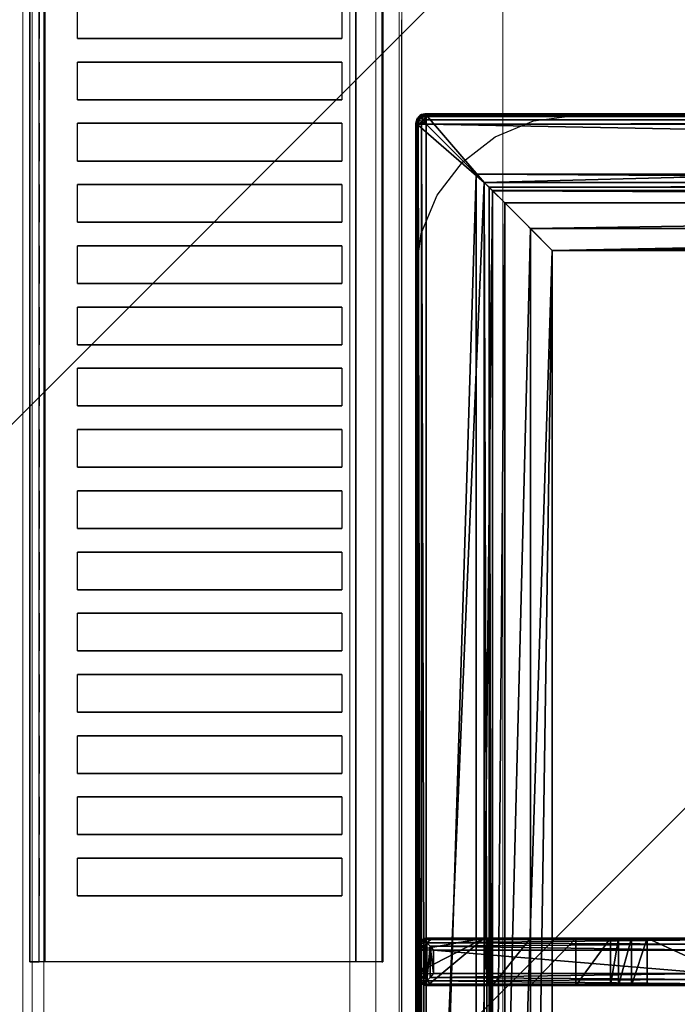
# Model space of a CAD drawing. Header units: millimetres. Extents: x 103872 to 294171, y 5570 to 32737.
# Tile 75 of 117: x 134599 to 134739, y 11445 to 11654. Entities that reach past the tile are written whole.
import ezdxf

# ---------------------------------------------------------------- set-up
doc = ezdxf.new("R2010")
doc.units = ezdxf.units.MM
doc.header["$LTSCALE"] = 2.5
doc.linetypes.add('CONTINUA', pattern=[0])
doc.layers.add('CKD Equipments', color=252, linetype='Continuous', lineweight=0)
doc.layers.add('Dimension', color=40, linetype='Continuous', lineweight=0)
for name, color, linetype in [('IQ_200_3D', 1, 'Continuous'), ('IQ_204_2D', 7, 'CONTINUA'), ('IQ_204_3D', 7, 'Continuous')]:
    doc.layers.add(name, color=color, linetype=linetype)

# ---------------------------------------------------------------- blocks, each defined once
blk = doc.blocks.new('ELECTROLUX-MC7-TOPFYERBRURNERS4')
at = {"layer": 'IQ_200_3D', "color": 8}
for points, invisible_edges in [([(400, -80.5, 900), (345.89, -83.5, 900), (54.11, -83.5, 900), (0, -80.5, 900)], 5), ([(345.89, -83.5, 900), (354.63, -84.65, 900), (400, -80.5, 900)], 10), ([(354.63, -84.65, 900), (362.78, -88.02, 900), (400, -80.5, 900)], 10), ([(362.78, -88.02, 900), (369.77, -93.39, 900), (400, -80.5, 900)], 10), ([(369.77, -93.39, 900), (375.14, -100.38, 900), (400, -80.5, 900)], 10), ([(375.14, -100.38, 900), (378.51, -108.53, 900), (400, -80.5, 900)], 10), ([(378.51, -108.53, 900), (379.66, -117.26, 900), (400, -80.5, 900)], 10), ([(400, -655, 900), (379.66, -619.74, 900), (379.66, -117.26, 900), (400, -80.5, 900)], 13)]:
    blk.add_3dface(points, dxfattribs=dict(at, invisible_edges=invisible_edges))
at = {"layer": 'IQ_204_2D', "color": 8}
for p, q in [((378, -83.5), (22, -83.5)), ((197.5, -83.5), (202.5, -83.5)), ((197.5, -83.5), (202.5, -83.5)), ((197.5, -85.5), (202.5, -85.5)), ((197.5, -85.5), (197.5, -146.31)), ((202.5, -146.31), (202.5, -85.5)), ((380, -651.5), (380, -85.5)), ((195, -146.26), (195, -85.97)), ((205, -85.97), (205, -146.26))]:
    blk.add_line(p, q, dxfattribs=at)
blk.add_lwpolyline([(48.98, -112.48), (351.02, -112.48), (351.02, -624.52), (48.98, -624.52)], close=True, dxfattribs=at)
blk.add_arc((378, -85.5), 2, 0, 90, dxfattribs=at)
for centre, major_axis, start_param, end_param in [((197.5, -85.97), (-2.5, 0), -0.895145, 0), ((202.5, -85.97), (2.5, 0), 0, 0.895145)]:
    blk.add_ellipse(centre, major_axis=major_axis, ratio=0.948965, start_param=start_param, end_param=end_param, dxfattribs=at)
for points, knots in [([(197.5, -83.5), (197.36, -83.51), (197.21, -83.53), (196.91, -83.59), (196.75, -83.64), (196.37, -83.81), (196.14, -83.95), (195.94, -84.12)], [0, 0, 0, 0, 0.576945, 0.576945, 1.153889, 1.153889, 2.068716, 2.068716, 2.068716, 2.068716]), ([(204.06, -84.12), (203.86, -83.95), (203.63, -83.81), (203.25, -83.64), (203.09, -83.59), (202.79, -83.53), (202.64, -83.51), (202.5, -83.5)], [11.861002, 11.861002, 11.861002, 11.861002, 12.775829, 12.775829, 13.352773, 13.352773, 13.929718, 13.929718, 13.929718, 13.929718]), ([(195.94, -84.12), (196.14, -84.29), (196.37, -84.49), (196.75, -84.83), (196.91, -84.97), (197.21, -85.24), (197.36, -85.37), (197.5, -85.5)], [11.858599, 11.858599, 11.858599, 11.858599, 12.773425, 12.773425, 13.35037, 13.35037, 13.927314, 13.927314, 13.927314, 13.927314]), ([(202.5, -85.5), (202.64, -85.37), (202.79, -85.24), (203.09, -84.97), (203.25, -84.83), (203.63, -84.49), (203.86, -84.29), (204.06, -84.12)], [0, 0, 0, 0, 0.576945, 0.576945, 1.153889, 1.153889, 2.068716, 2.068716, 2.068716, 2.068716])]:
    blk.add_open_spline(points, degree=3, knots=knots, dxfattribs=at)
at = {"layer": 'IQ_204_3D', "color": 8}
mesh = blk.add_polyface(dxfattribs=at)
corners = [(379.78, -85.71, 904.1), (380, -85.5, 900), (379.52, -84.72, 904.14), (379.73, -84.5, 900), (378, -83.5, 900), (378.78, -83.98, 904.14), (379, -83.77, 900), (377.79, -83.72, 904.1), (379.48, -85.71, 905.06), (379.29, -84.85, 905), (378.65, -85.21, 905.73), (378.76, -85.71, 905.75), (378.65, -84.21, 905), (377.79, -84.02, 905.06), (378.29, -84.85, 905.73), (377.79, -84.74, 905.75), (377.79, -85.71, 906), (22.21, -85.71, 906), (22.21, -84.74, 905.75), (22.21, -84.02, 905.06), (22.21, -83.72, 904.1), (22, -83.5, 900), (365.45, -638.95, 900), (22, -653.5, 900), (34.55, -638.95, 900), (365.45, -98.05, 900), (380, -651.5, 900), (34.55, -98.05, 900), (20, -85.5, 900), (21, -83.77, 900), (379.73, -652.5, 900), (379, -653.23, 900), (378, -653.5, 900), (20, -651.5, 900), (20.27, -652.5, 900), (21, -653.23, 900), (20.27, -84.5, 900), (21.22, -83.98, 904.14), (20.48, -84.72, 904.14), (20.22, -85.71, 904.1), (21.35, -84.21, 905), (21.71, -84.85, 905.73), (20.71, -84.85, 905), (20.52, -85.71, 905.06), (21.35, -85.21, 905.73), (21.24, -85.71, 905.75), (22.21, -651.29, 906), (21.24, -651.29, 905.75), (20.52, -651.29, 905.06), (20.22, -651.29, 904.1), (20.48, -652.28, 904.14), (21.22, -653.02, 904.14), (22.21, -653.28, 904.1), (20.71, -652.15, 905), (21.35, -651.79, 905.73), (21.35, -652.79, 905), (22.21, -652.98, 905.06), (21.71, -652.15, 905.73), (22.21, -652.26, 905.75), (35.55, -637.95, 899.73), (35.55, -99.05, 899.73), (36.28, -99.78, 899), (36.28, -637.22, 899), (38.88, -634.62, 902.5), (38.88, -102.38, 902.5), (36.31, -637.19, 905.06), (36.31, -99.81, 905.06), (32.81, -96.31, 906), (32.81, -640.69, 906), (48.98, -624.52, 885), (48.98, -112.48, 885), (44.36, -107.86, 885), (44.36, -629.14, 885), (377.79, -653.28, 904.1), (377.79, -652.98, 905.06), (377.79, -651.29, 906), (377.79, -652.26, 905.75), (363.72, -637.22, 899), (364.45, -637.95, 899.73), (364.45, -99.05, 899.73), (363.72, -99.78, 899), (367.19, -640.69, 906), (367.19, -96.31, 906), (378.78, -653.02, 904.14), (379.52, -652.28, 904.14), (379.78, -651.29, 904.1), (378.65, -652.79, 905), (378.29, -652.15, 905.73), (379.29, -652.15, 905), (379.48, -651.29, 905.06), (378.65, -651.79, 905.73), (378.76, -651.29, 905.75), (361.12, -634.62, 902.5), (351.02, -624.52, 885), (363.69, -637.19, 905.06), (355.64, -629.14, 885), (355.64, -107.86, 885), (351.02, -112.48, 885), (361.12, -102.38, 902.5), (363.69, -99.81, 905.06)]
mesh.append_faces([[corners[k] for k in face] for face in [(16, 10, 14), (17, 41, 44), (46, 54, 57), (75, 87, 90)]], dxfattribs={"color": 8})
mesh.append_faces([[corners[k] for k in face] for face in [(4, 5, 6), (8, 10, 11), (16, 11, 10), (15, 16, 14), (7, 19, 13), (13, 18, 15), (28, 38, 36), (19, 41, 18), (17, 18, 41), (45, 17, 44), (39, 48, 43), (43, 47, 45), (23, 51, 35), (48, 54, 47), (46, 47, 54), (58, 46, 57), (52, 74, 56), (76, 56, 74), (26, 84, 30), (74, 87, 76), (85, 88, 84), (88, 87, 86), (75, 76, 87), (91, 75, 90), (85, 8, 89), (11, 89, 8)]], dxfattribs={"vtx0": -1, "color": 8})
mesh.append_faces([[corners[k] for k in face] for face in [(16, 15, 17), (22, 23, 24), (25, 26, 22), (27, 21, 25), (21, 28, 29), (6, 1, 4), (4, 25, 21), (24, 28, 27), (35, 33, 23), (26, 25, 1), (23, 22, 32), (17, 45, 46), (75, 81, 46), (81, 16, 82), (46, 67, 17), (17, 82, 16), (93, 72, 69), (72, 93, 95), (70, 71, 97), (97, 95, 93)]], dxfattribs={"vtx0": -1, "vtx1": -1, "color": 8})
mesh.append_faces([[corners[k] for k in face] for face in [(21, 27, 28), (4, 1, 25), (26, 32, 22), (24, 23, 33)]], dxfattribs={"vtx0": -1, "vtx1": -1, "vtx2": -1, "color": 8})
mesh.append_faces([[corners[k] for k in face] for face in [(17, 15, 18), (24, 33, 28), (46, 45, 47), (75, 58, 76), (16, 91, 11)]], dxfattribs={"vtx0": -1, "vtx2": -1, "color": 8})
mesh.append_faces([[corners[k] for k in face] for face in [(0, 1, 2), (5, 2, 6), (8, 0, 9), (5, 12, 2), (5, 7, 12), (12, 13, 14), (12, 14, 9), (2, 9, 0), (10, 9, 14), (19, 18, 13), (4, 21, 7), (30, 31, 26), (34, 33, 35), (20, 21, 37), (38, 37, 36), (19, 20, 40), (38, 42, 37), (38, 39, 42), (42, 43, 44), (42, 44, 40), (37, 40, 20), (41, 40, 44), (48, 47, 43), (28, 33, 39), (49, 33, 50), (51, 50, 35), (48, 49, 53), (51, 55, 50), (51, 52, 55), (55, 56, 57), (55, 57, 53), (50, 53, 49), (54, 53, 57), (24, 27, 59), (61, 62, 60), (63, 64, 65), (67, 68, 66), (69, 70, 63), (61, 71, 62), (73, 74, 52), (58, 56, 76), (32, 73, 23), (62, 77, 59), (22, 24, 78), (27, 25, 60), (80, 61, 79), (73, 32, 83), (84, 83, 30), (74, 73, 86), (88, 89, 90), (88, 86, 84), (83, 84, 86), (92, 93, 63), (68, 81, 65), (92, 63, 94), (72, 95, 62), (95, 96, 77), (98, 97, 92), (81, 82, 94), (98, 92, 99), (77, 80, 78), (25, 22, 79), (0, 8, 85), (91, 89, 11), (80, 96, 61), (70, 97, 64), (64, 98, 66), (82, 67, 99), (1, 0, 26)]], dxfattribs={"vtx1": -1, "color": 8})
mesh.append_faces([[corners[k] for k in face] for face in [(31, 32, 26), (75, 46, 58), (75, 16, 81), (81, 68, 46), (68, 67, 46), (67, 82, 17), (70, 69, 71), (72, 71, 69), (71, 96, 97), (96, 95, 97), (16, 75, 91)]], dxfattribs={"vtx1": -1, "vtx2": -1, "color": 8})
mesh.append_faces([[corners[k] for k in face] for face in [(1, 3, 2), (4, 7, 5), (2, 3, 6), (8, 9, 10), (7, 13, 12), (12, 9, 2), (13, 15, 14), (7, 20, 19), (21, 20, 7), (6, 3, 1), (28, 36, 29), (21, 29, 37), (28, 39, 38), (37, 29, 36), (19, 40, 41), (39, 43, 42), (42, 40, 37), (43, 45, 44), (39, 49, 48), (33, 49, 39), (33, 34, 50), (23, 52, 51), (50, 34, 35), (48, 53, 54), (52, 56, 55), (55, 53, 50), (56, 58, 57), (27, 60, 59), (62, 59, 60), (64, 66, 65), (68, 65, 66), (70, 64, 63), (71, 72, 62), (73, 52, 23), (77, 78, 59), (24, 59, 78), (25, 79, 60), (61, 60, 79), (32, 31, 83), (26, 85, 84), (83, 31, 30), (74, 86, 87), (73, 83, 86), (85, 89, 88), (88, 90, 87), (89, 91, 90), (93, 69, 63), (81, 94, 65), (63, 65, 94), (95, 77, 62), (96, 80, 77), (97, 93, 92), (82, 99, 94), (92, 94, 99), (80, 79, 78), (22, 78, 79), (96, 71, 61), (97, 98, 64), (98, 99, 66), (67, 66, 99), (0, 85, 26)]], dxfattribs={"vtx2": -1, "color": 8})
mesh = blk.add_polyface(dxfattribs=at)
corners = [(195, -124.88, 908.5), (195, -117.48, 885), (205, -124.88, 908.5), (205, -117.48, 885), (195, -132.65, 915.27), (205, -132.65, 915.27), (195, -154.61, 919.15), (205, -154.61, 919.15), (195, -129.29, 914.02), (205, -129.29, 914.02), (205, -126.58, 911.67), (195, -126.58, 911.67), (205, -99.78, 899), (205, -107.86, 885), (205, -99.33, 899.53), (205, -98.73, 899.88), (205, -98.05, 900), (205, -86, 900), (205, -146.26, 932.5), (205, -87.71, 932.5), (205, -202.14, 930.01), (205, -171.65, 922), (205, -202.56, 922), (205, -165.46, 921.68), (205, -160.6, 920.73), (197.5, -85.23, 933.1), (197.5, -83.5, 900), (196.7, -85.4, 933.81), (195.33, -84.75, 900), (195.94, -85.86, 934.45), (196.25, -83.84, 900), (195.25, -86.68, 933.58), (195, -87.71, 932.5), (195, -86, 900), (202.5, -83.5, 900), (202.5, -85.23, 933.1), (195, -98.05, 900), (203.75, -83.84, 900), (204.67, -84.75, 900), (195, -107.86, 885), (195, -99.78, 899), (195, -146.26, 932.5), (195, -160.6, 920.73), (195, -165.46, 921.68), (195, -202.56, 922), (195, -202.14, 930.01), (195, -171.65, 922), (195, -98.73, 899.88), (195, -99.33, 899.53), (197.5, -204.61, 930.59), (196.72, -204.45, 931.28), (197.5, -205.06, 922), (196.25, -204.73, 922), (195.26, -203.19, 931.06), (195.33, -203.81, 922), (195.97, -204.03, 931.91), (195.33, -146.29, 933.75), (196.79, -203.33, 932.35), (196.25, -146.31, 934.67), (197.5, -146.31, 935), (197.18, -202.99, 932.45), (197.35, -202.84, 932.47), (197.43, -202.77, 932.48), (197.47, -202.73, 932.48), (197.5, -202.71, 932.48), (202.5, -205.06, 922), (204.67, -203.81, 922), (203.75, -204.73, 922), (196.7, -86.52, 934.87), (197.5, -87.23, 935), (203.28, -204.45, 931.28), (202.5, -204.61, 930.59), (204.03, -204.03, 931.91), (203.21, -203.33, 932.35), (202.65, -202.84, 932.47), (202.82, -202.99, 932.45), (202.53, -202.73, 932.48), (202.57, -202.77, 932.48), (202.5, -202.71, 932.48), (202.5, -146.31, 935), (202.5, -87.23, 935), (204.06, -85.86, 934.45), (203.3, -86.52, 934.87), (203.3, -85.4, 933.81), (204.75, -86.68, 933.58), (204.67, -146.29, 933.75), (203.75, -146.31, 934.67), (204.74, -203.19, 931.06)]
mesh.append_faces([[corners[k] for k in face] for face in [(25, 26, 27), (28, 29, 30), (29, 28, 31), (29, 27, 30), (27, 26, 30), (49, 50, 51), (51, 50, 52), (53, 54, 55), (54, 52, 55), (55, 52, 50), (57, 58, 55), (55, 56, 53), (31, 56, 29), (29, 58, 68), (69, 68, 59), (35, 83, 34), (34, 83, 37), (84, 38, 81), (38, 37, 81), (81, 37, 83), (82, 86, 81), (80, 79, 82), (81, 85, 84), (71, 65, 70), (66, 72, 67), (72, 66, 87), (72, 70, 67), (70, 65, 67), (87, 85, 72), (72, 86, 73)]], dxfattribs={"color": 8})
mesh.append_faces([[corners[k] for k in face] for face in [(5, 8, 9), (0, 10, 11), (11, 9, 8), (33, 31, 28), (33, 16, 36), (58, 56, 55), (56, 58, 29), (79, 86, 82), (86, 85, 81), (22, 87, 66), (85, 86, 72), (21, 43, 23)]], dxfattribs={"vtx0": -1, "color": 8})
mesh.append_faces([[corners[k] for k in face] for face in [(3, 12, 2), (2, 16, 10), (18, 5, 19), (20, 21, 18), (37, 17, 34), (34, 16, 26), (11, 36, 0), (8, 32, 11), (32, 4, 41), (0, 40, 1), (52, 44, 51), (51, 21, 65), (22, 65, 21), (74, 61, 75), (6, 7, 42)]], dxfattribs={"vtx0": -1, "vtx1": -1, "color": 8})
mesh.append_faces([[corners[k] for k in face] for face in [(33, 26, 16), (61, 62, 59), (62, 63, 59), (63, 64, 59), (46, 21, 51), (61, 74, 62), (76, 63, 77), (78, 64, 76), (64, 63, 76), (63, 62, 77), (77, 62, 74), (59, 64, 79), (64, 78, 79), (78, 76, 79), (76, 77, 79), (77, 74, 79)]], dxfattribs={"vtx0": -1, "vtx1": -1, "vtx2": -1, "color": 8})
mesh.append_faces([[corners[k] for k in face] for face in [(10, 17, 19), (41, 43, 46), (41, 53, 56), (41, 56, 31), (59, 79, 80), (18, 84, 85), (18, 85, 87), (79, 73, 86)]], dxfattribs={"vtx0": -1, "vtx2": -1, "color": 8})
mesh.append_faces([[corners[k] for k in face] for face in [(0, 1, 2), (4, 5, 6), (4, 8, 5), (10, 9, 11), (32, 31, 33), (26, 25, 34), (28, 30, 33), (39, 1, 40), (44, 45, 46), (53, 45, 54), (45, 53, 41), (60, 61, 59), (66, 67, 22), (32, 41, 31), (50, 70, 55), (50, 49, 70), (55, 72, 57), (60, 57, 75), (69, 59, 80), (25, 27, 35), (29, 81, 27), (81, 29, 82), (80, 82, 69), (83, 35, 27), (19, 17, 84), (19, 84, 18), (20, 87, 22), (20, 18, 87), (75, 73, 79), (49, 51, 71), (42, 24, 43), (13, 3, 39), (12, 13, 40), (36, 16, 47), (12, 40, 14), (48, 47, 14)]], dxfattribs={"vtx1": -1, "color": 8})
mesh.append_faces([[corners[k] for k in face] for face in [(5, 7, 6), (12, 14, 2), (14, 15, 2), (15, 16, 2), (16, 17, 10), (21, 23, 18), (23, 24, 18), (24, 7, 18), (7, 5, 18), (5, 9, 19), (9, 10, 19), (30, 26, 33), (17, 16, 34), (8, 4, 32), (4, 6, 41), (6, 42, 41), (42, 43, 41), (45, 41, 46), (32, 33, 11), (33, 36, 11), (36, 47, 0), (47, 48, 0), (48, 40, 0), (58, 57, 59), (44, 46, 51), (67, 65, 22), (46, 43, 21)]], dxfattribs={"vtx1": -1, "vtx2": -1, "color": 8})
mesh.append_faces([[corners[k] for k in face] for face in [(1, 3, 2), (0, 2, 10), (3, 13, 12), (20, 22, 21), (25, 35, 34), (37, 38, 17), (45, 44, 54), (57, 60, 59), (52, 54, 44), (59, 68, 58), (49, 71, 70), (70, 72, 55), (72, 73, 57), (61, 60, 75), (57, 73, 75), (29, 68, 82), (81, 83, 27), (82, 68, 69), (17, 38, 84), (74, 75, 79), (51, 65, 71), (7, 24, 42), (24, 23, 43), (3, 1, 39), (13, 39, 40), (16, 15, 47), (40, 48, 14), (47, 15, 14)]], dxfattribs={"vtx2": -1, "color": 8})
blk = doc.blocks.new('ELECTROLUX-MC-CAMINO400')
at = {"layer": 'IQ_200_3D', "color": 8}
for points in [[(0, -0.21, 917.01), (0, -0.21, 956), (400, -0.21, 956), (400, -0.21, 917.01)], [(0, -69.44, 915), (0, -3.39, 915), (400, -3.39, 915), (400, -69.44, 915)]]:
    blk.add_3dface(points, dxfattribs=at)
for points, invisible_edges in [([(0, -0.21, 956), (0, -0.36, 956.76), (400, -0.36, 956.76), (400, -0.21, 956)], 2), ([(0, -0.25, 916.62), (0, -0.21, 917.01), (400, -0.21, 917.01), (400, -0.25, 916.62)], 8), ([(0, -0.37, 916.23), (0, -0.25, 916.62), (400, -0.25, 916.62), (400, -0.37, 916.23)], 10), ([(0, -0.36, 956.76), (0, -0.78, 957.41), (400, -0.78, 957.41), (400, -0.36, 956.76)], 10), ([(0, -0.56, 915.88), (0, -0.37, 916.23), (400, -0.37, 916.23), (400, -0.56, 915.88)], 10), ([(0, -0.82, 915.58), (0, -0.56, 915.88), (400, -0.56, 915.88), (400, -0.82, 915.58)], 10), ([(0, -0.78, 957.41), (0, -1.43, 957.84), (400, -1.43, 957.84), (400, -0.78, 957.41)], 10), ([(0, -1.41, 915.27), (0, -0.82, 915.58), (400, -0.82, 915.58), (400, -1.41, 915.27)], 10), ([(0, -2.05, 915.07), (0, -1.41, 915.27), (400, -1.41, 915.27), (400, -2.05, 915.07)], 10), ([(0, -1.43, 957.84), (0, -2.19, 958), (400, -2.19, 958), (400, -1.43, 957.84)], 8), ([(0, -2.72, 914.98), (0, -2.05, 915.07), (400, -2.05, 915.07), (400, -2.72, 914.98)], 10), ([(0, -10.37, 957.76), (0, -2.19, 958), (14, -2.19, 958), (14, -10.37, 957.76)], 12), ([(0, -3.39, 915), (0, -2.72, 914.98), (400, -2.72, 914.98), (400, -3.39, 915)], 2), ([(14, -10.37, 957.76), (22, -10.37, 957.76), (22, -2.19, 958), (14, -2.19, 958)], 10), ([(22, -2.19, 958), (27, -2.19, 958), (27, -10.37, 957.76), (22, -10.37, 957.76)], 14), ([(27, -10.37, 957.76), (35, -10.37, 957.76), (35, -2.19, 958), (27, -2.19, 958)], 10), ([(35, -2.19, 958), (40, -2.19, 958), (40, -10.37, 957.76), (35, -10.37, 957.76)], 14), ([(40, -10.37, 957.76), (48, -10.37, 957.76), (48, -2.19, 958), (40, -2.19, 958)], 10), ([(48, -2.19, 958), (53, -2.19, 958), (53, -10.37, 957.76), (48, -10.37, 957.76)], 14), ([(53, -10.37, 957.76), (61, -10.37, 957.76), (61, -2.19, 958), (53, -2.19, 958)], 10), ([(61, -2.19, 958), (66, -2.19, 958), (66, -10.37, 957.76), (61, -10.37, 957.76)], 14), ([(66, -10.37, 957.76), (74, -10.37, 957.76), (74, -2.19, 958), (66, -2.19, 958)], 10), ([(74, -2.19, 958), (79, -2.19, 958), (79, -10.37, 957.76), (74, -10.37, 957.76)], 14), ([(79, -10.37, 957.76), (87, -10.37, 957.76), (87, -2.19, 958), (79, -2.19, 958)], 10), ([(87, -2.19, 958), (92, -2.19, 958), (92, -10.37, 957.76), (87, -10.37, 957.76)], 14), ([(92, -10.37, 957.76), (100, -10.37, 957.76), (100, -2.19, 958), (92, -2.19, 958)], 10), ([(100, -2.19, 958), (105, -2.19, 958), (105, -10.37, 957.76), (100, -10.37, 957.76)], 14), ([(105, -10.37, 957.76), (113, -10.37, 957.76), (113, -2.19, 958), (105, -2.19, 958)], 10), ([(113, -2.19, 958), (118, -2.19, 958), (118, -10.37, 957.76), (113, -10.37, 957.76)], 14), ([(118, -10.37, 957.76), (126, -10.37, 957.76), (126, -2.19, 958), (118, -2.19, 958)], 10), ([(126, -2.19, 958), (131, -2.19, 958), (131, -10.37, 957.76), (126, -10.37, 957.76)], 14), ([(131, -10.37, 957.76), (139, -10.37, 957.76), (139, -2.19, 958), (131, -2.19, 958)], 10), ([(139, -2.19, 958), (144, -2.19, 958), (144, -10.37, 957.76), (139, -10.37, 957.76)], 14), ([(144, -10.37, 957.76), (152, -10.37, 957.76), (152, -2.19, 958), (144, -2.19, 958)], 10), ([(152, -2.19, 958), (157, -2.19, 958), (157, -10.37, 957.76), (152, -10.37, 957.76)], 14), ([(157, -10.37, 957.76), (165, -10.37, 957.76), (165, -2.19, 958), (157, -2.19, 958)], 10), ([(165, -2.19, 958), (170, -2.19, 958), (170, -10.37, 957.76), (165, -10.37, 957.76)], 14), ([(170, -10.37, 957.76), (178, -10.37, 957.76), (178, -2.19, 958), (170, -2.19, 958)], 10), ([(178, -2.19, 958), (183, -2.19, 958), (183, -10.37, 957.76), (178, -10.37, 957.76)], 14), ([(183, -10.37, 957.76), (191, -10.37, 957.76), (191, -2.19, 958), (183, -2.19, 958)], 10), ([(191, -2.19, 958), (196, -2.19, 958), (196, -10.37, 957.76), (191, -10.37, 957.76)], 14), ([(196, -10.37, 957.76), (204, -10.37, 957.76), (204, -2.19, 958), (196, -2.19, 958)], 10), ([(0, -17.47, 956.91), (0, -10.37, 957.76), (14, -10.37, 957.76), (14, -17.47, 956.91)], 10), ([(22, -17.47, 956.91), (22, -10.37, 957.76), (27, -10.37, 957.76), (27, -17.47, 956.91)], 10), ([(35, -17.47, 956.91), (35, -10.37, 957.76), (40, -10.37, 957.76), (40, -17.47, 956.91)], 10), ([(48, -17.47, 956.91), (48, -10.37, 957.76), (53, -10.37, 957.76), (53, -17.47, 956.91)], 10), ([(61, -17.47, 956.91), (61, -10.37, 957.76), (66, -10.37, 957.76), (66, -17.47, 956.91)], 10), ([(74, -17.47, 956.91), (74, -10.37, 957.76), (79, -10.37, 957.76), (79, -17.47, 956.91)], 10), ([(87, -17.47, 956.91), (87, -10.37, 957.76), (92, -10.37, 957.76), (92, -17.47, 956.91)], 10), ([(100, -17.47, 956.91), (100, -10.37, 957.76), (105, -10.37, 957.76), (105, -17.47, 956.91)], 10), ([(113, -17.47, 956.91), (113, -10.37, 957.76), (118, -10.37, 957.76), (118, -17.47, 956.91)], 10), ([(126, -17.47, 956.91), (126, -10.37, 957.76), (131, -10.37, 957.76), (131, -17.47, 956.91)], 10), ([(139, -17.47, 956.91), (139, -10.37, 957.76), (144, -10.37, 957.76), (144, -17.47, 956.91)], 10), ([(152, -17.47, 956.91), (152, -10.37, 957.76), (157, -10.37, 957.76), (157, -17.47, 956.91)], 10), ([(165, -17.47, 956.91), (165, -10.37, 957.76), (170, -10.37, 957.76), (170, -17.47, 956.91)], 10), ([(178, -17.47, 956.91), (178, -10.37, 957.76), (183, -10.37, 957.76), (183, -17.47, 956.91)], 10), ([(191, -17.47, 956.91), (191, -10.37, 957.76), (196, -10.37, 957.76), (196, -17.47, 956.91)], 10), ([(0, -24.48, 955.45), (0, -17.47, 956.91), (14, -17.47, 956.91), (14, -24.48, 955.45)], 10), ([(22, -24.48, 955.45), (22, -17.47, 956.91), (27, -17.47, 956.91), (27, -24.48, 955.45)], 10), ([(35, -24.48, 955.45), (35, -17.47, 956.91), (40, -17.47, 956.91), (40, -24.48, 955.45)], 10), ([(48, -24.48, 955.45), (48, -17.47, 956.91), (53, -17.47, 956.91), (53, -24.48, 955.45)], 10), ([(61, -24.48, 955.45), (61, -17.47, 956.91), (66, -17.47, 956.91), (66, -24.48, 955.45)], 10), ([(74, -24.48, 955.45), (74, -17.47, 956.91), (79, -17.47, 956.91), (79, -24.48, 955.45)], 10), ([(87, -24.48, 955.45), (87, -17.47, 956.91), (92, -17.47, 956.91), (92, -24.48, 955.45)], 10), ([(100, -24.48, 955.45), (100, -17.47, 956.91), (105, -17.47, 956.91), (105, -24.48, 955.45)], 10), ([(113, -24.48, 955.45), (113, -17.47, 956.91), (118, -17.47, 956.91), (118, -24.48, 955.45)], 10), ([(126, -24.48, 955.45), (126, -17.47, 956.91), (131, -17.47, 956.91), (131, -24.48, 955.45)], 10), ([(139, -24.48, 955.45), (139, -17.47, 956.91), (144, -17.47, 956.91), (144, -24.48, 955.45)], 10), ([(152, -24.48, 955.45), (152, -17.47, 956.91), (157, -17.47, 956.91), (157, -24.48, 955.45)], 10), ([(165, -24.48, 955.45), (165, -17.47, 956.91), (170, -17.47, 956.91), (170, -24.48, 955.45)], 10), ([(178, -24.48, 955.45), (178, -17.47, 956.91), (183, -17.47, 956.91), (183, -24.48, 955.45)], 10), ([(191, -24.48, 955.45), (191, -17.47, 956.91), (196, -17.47, 956.91), (196, -24.48, 955.45)], 10), ([(0, -31.33, 953.39), (0, -24.48, 955.45), (14, -24.48, 955.45), (14, -31.33, 953.39)], 10), ([(22, -31.33, 953.39), (22, -24.48, 955.45), (27, -24.48, 955.45), (27, -31.33, 953.39)], 10), ([(35, -31.33, 953.39), (35, -24.48, 955.45), (40, -24.48, 955.45), (40, -31.33, 953.39)], 10), ([(48, -31.33, 953.39), (48, -24.48, 955.45), (53, -24.48, 955.45), (53, -31.33, 953.39)], 10), ([(61, -31.33, 953.39), (61, -24.48, 955.45), (66, -24.48, 955.45), (66, -31.33, 953.39)], 10), ([(74, -31.33, 953.39), (74, -24.48, 955.45), (79, -24.48, 955.45), (79, -31.33, 953.39)], 10), ([(87, -31.33, 953.39), (87, -24.48, 955.45), (92, -24.48, 955.45), (92, -31.33, 953.39)], 10), ([(100, -31.33, 953.39), (100, -24.48, 955.45), (105, -24.48, 955.45), (105, -31.33, 953.39)], 10), ([(113, -31.33, 953.39), (113, -24.48, 955.45), (118, -24.48, 955.45), (118, -31.33, 953.39)], 10), ([(126, -31.33, 953.39), (126, -24.48, 955.45), (131, -24.48, 955.45), (131, -31.33, 953.39)], 10), ([(139, -31.33, 953.39), (139, -24.48, 955.45), (144, -24.48, 955.45), (144, -31.33, 953.39)], 10), ([(152, -31.33, 953.39), (152, -24.48, 955.45), (157, -24.48, 955.45), (157, -31.33, 953.39)], 10), ([(165, -31.33, 953.39), (165, -24.48, 955.45), (170, -24.48, 955.45), (170, -31.33, 953.39)], 10), ([(178, -31.33, 953.39), (178, -24.48, 955.45), (183, -24.48, 955.45), (183, -31.33, 953.39)], 10), ([(191, -31.33, 953.39), (191, -24.48, 955.45), (196, -24.48, 955.45), (196, -31.33, 953.39)], 10), ([(0, -37.98, 950.75), (0, -31.33, 953.39), (14, -31.33, 953.39), (14, -37.98, 950.75)], 10), ([(22, -37.98, 950.75), (22, -31.33, 953.39), (27, -31.33, 953.39), (27, -37.98, 950.75)], 10), ([(35, -37.98, 950.75), (35, -31.33, 953.39), (40, -31.33, 953.39), (40, -37.98, 950.75)], 10), ([(48, -37.98, 950.75), (48, -31.33, 953.39), (53, -31.33, 953.39), (53, -37.98, 950.75)], 10), ([(61, -37.98, 950.75), (61, -31.33, 953.39), (66, -31.33, 953.39), (66, -37.98, 950.75)], 10), ([(74, -37.98, 950.75), (74, -31.33, 953.39), (79, -31.33, 953.39), (79, -37.98, 950.75)], 10), ([(87, -37.98, 950.75), (87, -31.33, 953.39), (92, -31.33, 953.39), (92, -37.98, 950.75)], 10), ([(100, -37.98, 950.75), (100, -31.33, 953.39), (105, -31.33, 953.39), (105, -37.98, 950.75)], 10), ([(113, -37.98, 950.75), (113, -31.33, 953.39), (118, -31.33, 953.39), (118, -37.98, 950.75)], 10), ([(126, -37.98, 950.75), (126, -31.33, 953.39), (131, -31.33, 953.39), (131, -37.98, 950.75)], 10), ([(139, -37.98, 950.75), (139, -31.33, 953.39), (144, -31.33, 953.39), (144, -37.98, 950.75)], 10), ([(152, -37.98, 950.75), (152, -31.33, 953.39), (157, -31.33, 953.39), (157, -37.98, 950.75)], 10), ([(165, -37.98, 950.75), (165, -31.33, 953.39), (170, -31.33, 953.39), (170, -37.98, 950.75)], 10), ([(178, -37.98, 950.75), (178, -31.33, 953.39), (183, -31.33, 953.39), (183, -37.98, 950.75)], 10), ([(191, -37.98, 950.75), (191, -31.33, 953.39), (196, -31.33, 953.39), (196, -37.98, 950.75)], 10), ([(0, -44.37, 947.54), (0, -37.98, 950.75), (14, -37.98, 950.75), (14, -44.37, 947.54)], 10), ([(22, -44.37, 947.54), (22, -37.98, 950.75), (27, -37.98, 950.75), (27, -44.37, 947.54)], 10), ([(35, -44.37, 947.54), (35, -37.98, 950.75), (40, -37.98, 950.75), (40, -44.37, 947.54)], 10), ([(48, -44.37, 947.54), (48, -37.98, 950.75), (53, -37.98, 950.75), (53, -44.37, 947.54)], 10), ([(61, -44.37, 947.54), (61, -37.98, 950.75), (66, -37.98, 950.75), (66, -44.37, 947.54)], 10), ([(74, -44.37, 947.54), (74, -37.98, 950.75), (79, -37.98, 950.75), (79, -44.37, 947.54)], 10), ([(87, -44.37, 947.54), (87, -37.98, 950.75), (92, -37.98, 950.75), (92, -44.37, 947.54)], 10), ([(100, -44.37, 947.54), (100, -37.98, 950.75), (105, -37.98, 950.75), (105, -44.37, 947.54)], 10), ([(113, -44.37, 947.54), (113, -37.98, 950.75), (118, -37.98, 950.75), (118, -44.37, 947.54)], 10), ([(126, -44.37, 947.54), (126, -37.98, 950.75), (131, -37.98, 950.75), (131, -44.37, 947.54)], 10), ([(139, -44.37, 947.54), (139, -37.98, 950.75), (144, -37.98, 950.75), (144, -44.37, 947.54)], 10), ([(152, -44.37, 947.54), (152, -37.98, 950.75), (157, -37.98, 950.75), (157, -44.37, 947.54)], 10), ([(165, -44.37, 947.54), (165, -37.98, 950.75), (170, -37.98, 950.75), (170, -44.37, 947.54)], 10), ([(178, -44.37, 947.54), (178, -37.98, 950.75), (183, -37.98, 950.75), (183, -44.37, 947.54)], 10), ([(191, -44.37, 947.54), (191, -37.98, 950.75), (196, -37.98, 950.75), (196, -44.37, 947.54)], 10), ([(0, -50.47, 943.8), (0, -44.37, 947.54), (14, -44.37, 947.54), (14, -50.47, 943.8)], 10), ([(22, -50.47, 943.8), (22, -44.37, 947.54), (27, -44.37, 947.54), (27, -50.47, 943.8)], 10), ([(35, -50.47, 943.8), (35, -44.37, 947.54), (40, -44.37, 947.54), (40, -50.47, 943.8)], 10), ([(48, -50.47, 943.8), (48, -44.37, 947.54), (53, -44.37, 947.54), (53, -50.47, 943.8)], 10), ([(61, -50.47, 943.8), (61, -44.37, 947.54), (66, -44.37, 947.54), (66, -50.47, 943.8)], 10), ([(74, -50.47, 943.8), (74, -44.37, 947.54), (79, -44.37, 947.54), (79, -50.47, 943.8)], 10), ([(87, -50.47, 943.8), (87, -44.37, 947.54), (92, -44.37, 947.54), (92, -50.47, 943.8)], 10), ([(100, -50.47, 943.8), (100, -44.37, 947.54), (105, -44.37, 947.54), (105, -50.47, 943.8)], 10), ([(113, -50.47, 943.8), (113, -44.37, 947.54), (118, -44.37, 947.54), (118, -50.47, 943.8)], 10), ([(126, -50.47, 943.8), (126, -44.37, 947.54), (131, -44.37, 947.54), (131, -50.47, 943.8)], 10), ([(139, -50.47, 943.8), (139, -44.37, 947.54), (144, -44.37, 947.54), (144, -50.47, 943.8)], 10), ([(152, -50.47, 943.8), (152, -44.37, 947.54), (157, -44.37, 947.54), (157, -50.47, 943.8)], 10), ([(165, -50.47, 943.8), (165, -44.37, 947.54), (170, -44.37, 947.54), (170, -50.47, 943.8)], 10), ([(178, -50.47, 943.8), (178, -44.37, 947.54), (183, -44.37, 947.54), (183, -50.47, 943.8)], 10), ([(191, -50.47, 943.8), (191, -44.37, 947.54), (196, -44.37, 947.54), (196, -50.47, 943.8)], 10), ([(0, -56.22, 939.54), (0, -50.47, 943.8), (14, -50.47, 943.8), (14, -56.22, 939.54)], 10), ([(22, -56.22, 939.54), (22, -50.47, 943.8), (27, -50.47, 943.8), (27, -56.22, 939.54)], 10), ([(35, -56.22, 939.54), (35, -50.47, 943.8), (40, -50.47, 943.8), (40, -56.22, 939.54)], 10), ([(48, -56.22, 939.54), (48, -50.47, 943.8), (53, -50.47, 943.8), (53, -56.22, 939.54)], 10), ([(61, -56.22, 939.54), (61, -50.47, 943.8), (66, -50.47, 943.8), (66, -56.22, 939.54)], 10), ([(74, -56.22, 939.54), (74, -50.47, 943.8), (79, -50.47, 943.8), (79, -56.22, 939.54)], 10), ([(87, -56.22, 939.54), (87, -50.47, 943.8), (92, -50.47, 943.8), (92, -56.22, 939.54)], 10), ([(100, -56.22, 939.54), (100, -50.47, 943.8), (105, -50.47, 943.8), (105, -56.22, 939.54)], 10), ([(113, -56.22, 939.54), (113, -50.47, 943.8), (118, -50.47, 943.8), (118, -56.22, 939.54)], 10), ([(126, -56.22, 939.54), (126, -50.47, 943.8), (131, -50.47, 943.8), (131, -56.22, 939.54)], 10), ([(139, -56.22, 939.54), (139, -50.47, 943.8), (144, -50.47, 943.8), (144, -56.22, 939.54)], 10), ([(152, -56.22, 939.54), (152, -50.47, 943.8), (157, -50.47, 943.8), (157, -56.22, 939.54)], 10), ([(165, -56.22, 939.54), (165, -50.47, 943.8), (170, -50.47, 943.8), (170, -56.22, 939.54)], 10), ([(178, -56.22, 939.54), (178, -50.47, 943.8), (183, -50.47, 943.8), (183, -56.22, 939.54)], 10), ([(191, -56.22, 939.54), (191, -50.47, 943.8), (196, -50.47, 943.8), (196, -56.22, 939.54)], 10), ([(0, -61.59, 934.81), (0, -56.22, 939.54), (14, -56.22, 939.54), (14, -61.59, 934.81)], 10), ([(22, -61.59, 934.81), (22, -56.22, 939.54), (27, -56.22, 939.54), (27, -61.59, 934.81)], 10), ([(35, -61.59, 934.81), (35, -56.22, 939.54), (40, -56.22, 939.54), (40, -61.59, 934.81)], 10), ([(48, -61.59, 934.81), (48, -56.22, 939.54), (53, -56.22, 939.54), (53, -61.59, 934.81)], 10), ([(61, -61.59, 934.81), (61, -56.22, 939.54), (66, -56.22, 939.54), (66, -61.59, 934.81)], 10), ([(74, -61.59, 934.81), (74, -56.22, 939.54), (79, -56.22, 939.54), (79, -61.59, 934.81)], 10), ([(87, -61.59, 934.81), (87, -56.22, 939.54), (92, -56.22, 939.54), (92, -61.59, 934.81)], 10), ([(100, -61.59, 934.81), (100, -56.22, 939.54), (105, -56.22, 939.54), (105, -61.59, 934.81)], 10), ([(113, -61.59, 934.81), (113, -56.22, 939.54), (118, -56.22, 939.54), (118, -61.59, 934.81)], 10), ([(126, -61.59, 934.81), (126, -56.22, 939.54), (131, -56.22, 939.54), (131, -61.59, 934.81)], 10), ([(139, -61.59, 934.81), (139, -56.22, 939.54), (144, -56.22, 939.54), (144, -61.59, 934.81)], 10), ([(152, -61.59, 934.81), (152, -56.22, 939.54), (157, -56.22, 939.54), (157, -61.59, 934.81)], 10), ([(165, -61.59, 934.81), (165, -56.22, 939.54), (170, -56.22, 939.54), (170, -61.59, 934.81)], 10), ([(178, -61.59, 934.81), (178, -56.22, 939.54), (183, -56.22, 939.54), (183, -61.59, 934.81)], 10), ([(191, -61.59, 934.81), (191, -56.22, 939.54), (196, -56.22, 939.54), (196, -61.59, 934.81)], 10), ([(0, -66.52, 929.63), (0, -61.59, 934.81), (14, -61.59, 934.81), (14, -66.52, 929.63)], 10), ([(22, -66.52, 929.63), (22, -61.59, 934.81), (27, -61.59, 934.81), (27, -66.52, 929.63)], 10), ([(35, -66.52, 929.63), (35, -61.59, 934.81), (40, -61.59, 934.81), (40, -66.52, 929.63)], 10), ([(48, -66.52, 929.63), (48, -61.59, 934.81), (53, -61.59, 934.81), (53, -66.52, 929.63)], 10), ([(61, -66.52, 929.63), (61, -61.59, 934.81), (66, -61.59, 934.81), (66, -66.52, 929.63)], 10), ([(74, -66.52, 929.63), (74, -61.59, 934.81), (79, -61.59, 934.81), (79, -66.52, 929.63)], 10), ([(87, -66.52, 929.63), (87, -61.59, 934.81), (92, -61.59, 934.81), (92, -66.52, 929.63)], 10), ([(100, -66.52, 929.63), (100, -61.59, 934.81), (105, -61.59, 934.81), (105, -66.52, 929.63)], 10), ([(113, -66.52, 929.63), (113, -61.59, 934.81), (118, -61.59, 934.81), (118, -66.52, 929.63)], 10), ([(126, -66.52, 929.63), (126, -61.59, 934.81), (131, -61.59, 934.81), (131, -66.52, 929.63)], 10), ([(139, -66.52, 929.63), (139, -61.59, 934.81), (144, -61.59, 934.81), (144, -66.52, 929.63)], 10), ([(152, -66.52, 929.63), (152, -61.59, 934.81), (157, -61.59, 934.81), (157, -66.52, 929.63)], 10), ([(165, -66.52, 929.63), (165, -61.59, 934.81), (170, -61.59, 934.81), (170, -66.52, 929.63)], 10), ([(178, -66.52, 929.63), (178, -61.59, 934.81), (183, -61.59, 934.81), (183, -66.52, 929.63)], 10), ([(191, -66.52, 929.63), (191, -61.59, 934.81), (196, -61.59, 934.81), (196, -66.52, 929.63)], 10), ([(0, -71, 924.05), (0, -66.52, 929.63), (14, -66.52, 929.63), (14, -71, 924.05)], 14), ([(14, -71, 924.05), (22, -71, 924.05), (22, -66.52, 929.63), (14, -66.52, 929.63)], 11), ([(22, -71, 924.05), (27, -71, 924.05), (27, -66.52, 929.63), (22, -66.52, 929.63)], 15), ([(27, -71, 924.05), (35, -71, 924.05), (35, -66.52, 929.63), (27, -66.52, 929.63)], 11), ([(35, -71, 924.05), (40, -71, 924.05), (40, -66.52, 929.63), (35, -66.52, 929.63)], 15), ([(40, -71, 924.05), (48, -71, 924.05), (48, -66.52, 929.63), (40, -66.52, 929.63)], 11), ([(48, -71, 924.05), (53, -71, 924.05), (53, -66.52, 929.63), (48, -66.52, 929.63)], 15), ([(53, -71, 924.05), (61, -71, 924.05), (61, -66.52, 929.63), (53, -66.52, 929.63)], 11), ([(61, -71, 924.05), (66, -71, 924.05), (66, -66.52, 929.63), (61, -66.52, 929.63)], 15), ([(66, -71, 924.05), (74, -71, 924.05), (74, -66.52, 929.63), (66, -66.52, 929.63)], 11), ([(74, -71, 924.05), (79, -71, 924.05), (79, -66.52, 929.63), (74, -66.52, 929.63)], 15), ([(79, -71, 924.05), (87, -71, 924.05), (87, -66.52, 929.63), (79, -66.52, 929.63)], 11), ([(87, -71, 924.05), (92, -71, 924.05), (92, -66.52, 929.63), (87, -66.52, 929.63)], 15), ([(92, -71, 924.05), (100, -71, 924.05), (100, -66.52, 929.63), (92, -66.52, 929.63)], 11), ([(100, -71, 924.05), (105, -71, 924.05), (105, -66.52, 929.63), (100, -66.52, 929.63)], 15), ([(105, -71, 924.05), (113, -71, 924.05), (113, -66.52, 929.63), (105, -66.52, 929.63)], 11), ([(113, -71, 924.05), (118, -71, 924.05), (118, -66.52, 929.63), (113, -66.52, 929.63)], 15), ([(118, -71, 924.05), (126, -71, 924.05), (126, -66.52, 929.63), (118, -66.52, 929.63)], 11), ([(126, -71, 924.05), (131, -71, 924.05), (131, -66.52, 929.63), (126, -66.52, 929.63)], 15), ([(131, -71, 924.05), (139, -71, 924.05), (139, -66.52, 929.63), (131, -66.52, 929.63)], 11), ([(139, -71, 924.05), (144, -71, 924.05), (144, -66.52, 929.63), (139, -66.52, 929.63)], 15), ([(144, -71, 924.05), (152, -71, 924.05), (152, -66.52, 929.63), (144, -66.52, 929.63)], 11), ([(152, -71, 924.05), (157, -71, 924.05), (157, -66.52, 929.63), (152, -66.52, 929.63)], 15), ([(157, -71, 924.05), (165, -71, 924.05), (165, -66.52, 929.63), (157, -66.52, 929.63)], 11), ([(165, -71, 924.05), (170, -71, 924.05), (170, -66.52, 929.63), (165, -66.52, 929.63)], 15), ([(170, -71, 924.05), (178, -71, 924.05), (178, -66.52, 929.63), (170, -66.52, 929.63)], 11), ([(178, -71, 924.05), (183, -71, 924.05), (183, -66.52, 929.63), (178, -66.52, 929.63)], 15), ([(183, -71, 924.05), (191, -71, 924.05), (191, -66.52, 929.63), (183, -66.52, 929.63)], 11), ([(191, -71, 924.05), (196, -71, 924.05), (196, -66.52, 929.63), (191, -66.52, 929.63)], 15), ([(196, -71, 924.05), (204, -71, 924.05), (204, -66.52, 929.63), (196, -66.52, 929.63)], 11), ([(0, -70.76, 915.05), (0, -69.44, 915), (400, -69.44, 915), (400, -70.76, 915.05)], 8), ([(0, -72.06, 915.25), (0, -70.76, 915.05), (400, -70.76, 915.05), (400, -72.06, 915.25)], 10), ([(0, -74.97, 918.1), (0, -71, 924.05), (400, -71, 924.05), (400, -74.97, 918.1)], 2), ([(0, -73.33, 915.6), (0, -72.06, 915.25), (400, -72.06, 915.25), (400, -73.33, 915.6)], 10), ([(0, -74.56, 916.08), (0, -73.33, 915.6), (400, -73.33, 915.6), (400, -74.56, 916.08)], 10), ([(0, -74.96, 916.48), (0, -74.56, 916.08), (400, -74.56, 916.08), (400, -74.96, 916.48)], 10), ([(0, -75.18, 917), (0, -74.96, 916.48), (400, -74.96, 916.48), (400, -75.18, 917)], 10), ([(0, -74.97, 918.1), (0, -75.18, 917.57), (400, -75.18, 917.57), (400, -74.97, 918.1)], 2), ([(0, -75.18, 917.57), (0, -75.18, 917), (400, -75.18, 917), (400, -75.18, 917.57)], 10)]:
    blk.add_3dface(points, dxfattribs=dict(at, invisible_edges=invisible_edges))
at = {"layer": 'IQ_204_2D', "color": 8}
for points in [[(0, -0.21), (400, -0.21), (400, -75.21), (0, -75.21)], [(14, -10.37), (22, -10.37), (22, -66.52), (14, -66.52)], [(27, -10.37), (35, -10.37), (35, -66.52), (27, -66.52)], [(40, -10.37), (48, -10.37), (48, -66.52), (40, -66.52)], [(53, -10.37), (61, -10.37), (61, -66.52), (53, -66.52)], [(66, -10.37), (74, -10.37), (74, -66.52), (66, -66.52)], [(79, -10.37), (87, -10.37), (87, -66.52), (79, -66.52)], [(92, -10.37), (100, -10.37), (100, -66.52), (92, -66.52)], [(105, -10.37), (113, -10.37), (113, -66.52), (105, -66.52)], [(118, -10.37), (126, -10.37), (126, -66.52), (118, -66.52)], [(131, -10.37), (139, -10.37), (139, -66.52), (131, -66.52)], [(144, -10.37), (152, -10.37), (152, -66.52), (144, -66.52)], [(157, -10.37), (165, -10.37), (165, -66.52), (157, -66.52)], [(170, -10.37), (178, -10.37), (178, -66.52), (170, -66.52)], [(183, -10.37), (191, -10.37), (191, -66.52), (183, -66.52)], [(196, -10.37), (204, -10.37), (204, -66.52), (196, -66.52)]]:
    blk.add_lwpolyline(points, close=True, dxfattribs=at)
blk = doc.blocks.new('ARCH')
at = {"layer": 'CKD Equipments', "color": 8}
for p, q in [((115762.15, 11253.55, -880), (115762.15, 12053.55, -880)), ((115842.15, 11253.55, -880), (115842.15, 12053.55, -880))]:
    blk.add_line(p, q, dxfattribs=at)
for points, invisible_edges in [([(115762.49, 11253.55, 32.22), (115762.15, 11253.55, 30.5), (115762.15, 12053.55, 30.5), (115762.49, 12053.55, 32.22)], 8), ([(115762.15, 11253.55, 22.7), (115762.28, 11253.55, 21.81), (115762.28, 12053.55, 21.81), (115762.15, 12053.55, 22.7)], 2), ([(115762.28, 11253.55, 21.81), (115762.7, 11253.55, 21.01), (115762.7, 12053.55, 21.01), (115762.28, 12053.55, 21.81)], 10), ([(115763.47, 11253.55, 33.68), (115762.49, 11253.55, 32.22), (115762.49, 12053.55, 32.22), (115763.47, 12053.55, 33.68)], 10), ([(115762.7, 11253.55, 21.01), (115763.34, 11253.55, 20.39), (115763.34, 12053.55, 20.39), (115762.7, 12053.55, 21.01)], 10), ([(115763.34, 11253.55, 20.39), (115764.15, 11253.55, 20), (115764.15, 12053.55, 20), (115763.34, 12053.55, 20.39)], 8), ([(115764.93, 11253.55, 34.66), (115763.47, 11253.55, 33.68), (115763.47, 12053.55, 33.68), (115764.93, 12053.55, 34.66)], 10), ([(115766.65, 11253.55, 35), (115764.93, 11253.55, 34.66), (115764.93, 12053.55, 34.66), (115766.65, 12053.55, 35)], 2), ([(115833.76, 11253.55, 34.58), (115831.65, 11253.55, 35), (115831.65, 12053.55, 35), (115833.76, 12053.55, 34.58)], 8), ([(115835.54, 11253.55, 33.39), (115833.76, 11253.55, 34.58), (115833.76, 12053.55, 34.58), (115835.54, 12053.55, 33.39)], 10), ([(115836.73, 11253.55, 31.6), (115835.54, 11253.55, 33.39), (115835.54, 12053.55, 33.39), (115836.73, 12053.55, 31.6)], 10), ([(115837.15, 11253.55, 29.5), (115836.73, 11253.55, 31.6), (115836.73, 12053.55, 31.6), (115837.15, 12053.55, 29.5)], 2), ([(115837.6, 11253.55, 23.59), (115837.15, 11253.55, 25.7), (115837.15, 12053.55, 25.7), (115837.6, 12053.55, 23.59)], 8), ([(115838.79, 11253.55, 21.78), (115837.6, 11253.55, 23.59), (115837.6, 12053.55, 23.59), (115838.79, 12053.55, 21.78)], 10), ([(115840.56, 11253.55, 20.53), (115838.79, 11253.55, 21.78), (115838.79, 12053.55, 21.78), (115840.56, 12053.55, 20.53)], 10), ([(115842.65, 11253.55, 20), (115840.56, 11253.55, 20.53), (115840.56, 12053.55, 20.53), (115842.65, 12053.55, 20)], 2)]:
    blk.add_3dface(points, dxfattribs=dict(at, invisible_edges=invisible_edges))
for points in [[(115762.15, 11253.55, 30.5), (115762.15, 11253.55, 22.7), (115762.15, 12053.55, 22.7), (115762.15, 12053.55, 30.5)], [(115764.15, 11253.55, -156), (115764.15, 11253.55, 20), (115764.15, 12053.55, 20), (115764.15, 12053.55, -156)], [(115864.15, 11253.55, -156), (115764.15, 11253.55, -156), (115764.15, 12053.55, -156), (115864.15, 12053.55, -156)], [(115831.65, 11253.55, 35), (115766.65, 11253.55, 35), (115766.65, 12053.55, 35), (115831.65, 12053.55, 35)], [(115837.15, 11253.55, 25.7), (115837.15, 11253.55, 29.5), (115837.15, 12053.55, 29.5), (115837.15, 12053.55, 25.7)], [(116417.15, 11253.55, -230), (115864.15, 11253.55, -230), (115864.15, 12053.55, -230), (116417.15, 12053.55, -230)], [(115864.15, 11253.55, -230), (115864.15, 12053.55, -230), (115864.15, 12053.55, -156), (115864.15, 11253.55, -156)]]:
    blk.add_3dface(points, dxfattribs=at)
at = {"layer": 'CKD Equipments', "color": 8, "rotation": 90}
for name, p in [('ELECTROLUX-MC7-TOPFYERBRURNERS4', (115762.15, 11253.55, -880)), ('ELECTROLUX-MC-CAMINO400', (115763.45, 11453.55, -880))]:
    blk.add_blockref(name, p, dxfattribs=at)

msp = doc.modelspace()

# ---------------------------------------------------------------- block references
at = {"layer": 'Dimension'}
msp.add_blockref('ARCH', (18837.33, 0), dxfattribs=at)

# ---------------------------------------------------------------- next in the draw order: hatches: boundary and pattern name
h = msp.add_hatch(dxfattribs=at)
h.set_pattern_fill('ANSI31', color=5, scale=50)
h.paths.add_polyline_path([(137058.16, 13210.58), (134558.16, 13210.58), (134558.16, 8500.58), (137058.16, 8500.58)])

doc.saveas('drawing.dxf')
